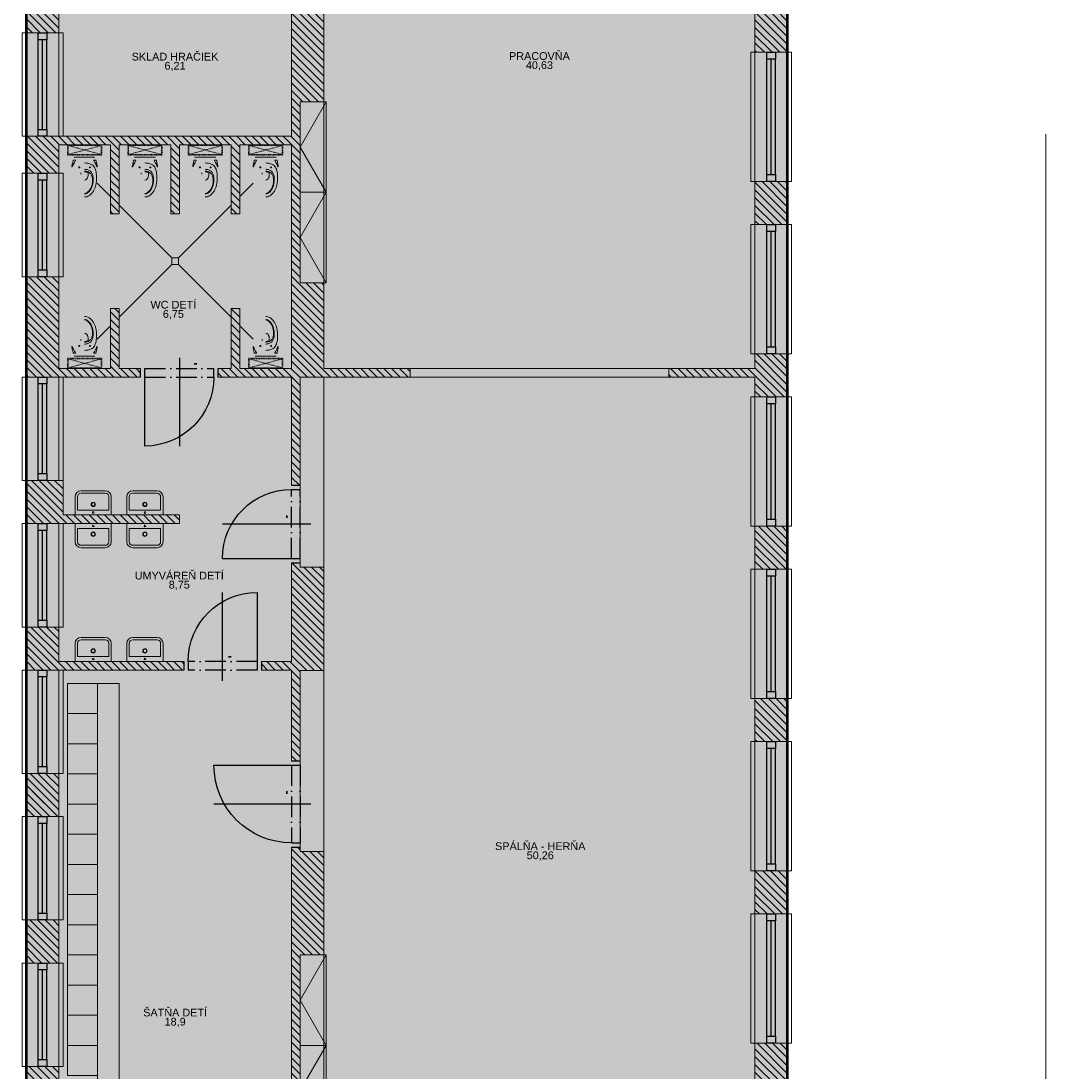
# Model space of a CAD drawing. Header units: millimetres. Extents: x 399756 to 681636, y -205891 to -101508.
# Tile 18 of 33: x 419688 to 431575, y -128796 to -116611. Entities that reach past the tile are written whole.
import ezdxf
from ezdxf.enums import TextEntityAlignment as Align

# ---------------------------------------------------------------- set-up
doc = ezdxf.new("R2010")
doc.units = ezdxf.units.MM
doc.header["$LTSCALE"] = 10
doc.header["$MEASUREMENT"] = 0
doc.linetypes.add('ACAD_ISO03W100', pattern=[30, 12, -18])
doc.linetypes.add('ACAD_ISO10W100', pattern=[18, 12, -3, 0, -3])
doc.layers.add('A47_ZARIADOVACKY_sanita', color=221, linetype='Continuous', lineweight=5)
doc.styles.add('ARIAL', font='arial.ttf')
doc.styles.add('ISOCP', font='isocp.shx', dxfattribs={"width": 0.9})
pattern_1 = [(315, (581898.6235459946, 451177.6090115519), (44.90128060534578, 44.90128060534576), [])]

# ---------------------------------------------------------------- blocks, each defined once
blk = doc.blocks.new('*U19')
for points in [[(-1420, 0), (-1500, 0), (-1500, 100), (-1420, 100)], [(0, 0), (-80, 0), (-80, 100), (0, 100)]]:
    blk.add_lwpolyline(points, close=True)
for points in [[(-1420, 100), (-80, 100)], [(-1420, 50), (-80, 50)], [(-1420, 0), (-80, 0)]]:
    blk.add_lwpolyline(points)
blk = doc.blocks.new('*U11')
for p, q in [((1.635953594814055e-10, 900.000000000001), (0, 0)), ((449.9999999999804, -224.1652798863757), (450.0000000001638, 899.9999999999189)), ((-50, 3.366887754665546e-14), (-50.00000000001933, -99.99999999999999)), ((0, 0), (-1.944044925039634e-11, -100)), ((900, -1.637040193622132e-10), (899.9999999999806, -100.0000000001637)), ((950, -1.637376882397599e-10), (949.9999999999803, -100.0000000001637))]:
    blk.add_line(p, q)
at = {"linetype": 'ACAD_ISO10W100', "ltscale": 2}
for p, q in [((0, 0), (900, -1.637040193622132e-10)), ((-1.944044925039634e-11, -100), (899.9999999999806, -100.0000000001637))]:
    blk.add_line(p, q, dxfattribs=at)
blk.add_lwpolyline([(299.9999999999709, 55.00000000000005), (329.9999999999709, 55.00000000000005), (329.9999999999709, 55.00000000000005), (299.9999999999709, 55.00000000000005)], close=True)
blk.add_arc((0, 0), 900.0000000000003, 0, 90)
blk = doc.blocks.new('*U26')
for p, q in [((-399.9999999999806, -224.1652798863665), (-400.0000000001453, 799.9999999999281)), ((-1.450644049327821e-10, 800.000000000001), (0, 0)), ((0, 0), (1.944044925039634e-11, -100)), ((50, 1.4210854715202e-14), (50.00000000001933, -100)), ((-850, -1.452175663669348e-10), (-849.9999999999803, -100.0000000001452)), ((-800, -1.452033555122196e-10), (-799.9999999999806, -100.0000000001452))]:
    blk.add_line(p, q)
at = {"linetype": 'ACAD_ISO10W100', "ltscale": 2}
for p, q in [((0, 0), (-800, -1.452033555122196e-10)), ((1.944044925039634e-11, -100), (-799.9999999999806, -100.0000000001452))]:
    blk.add_line(p, q, dxfattribs=at)
blk.add_lwpolyline([(-500.0000000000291, 55.00000000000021), (-470.0000000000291, 55.00000000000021), (-470.0000000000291, 55.00000000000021), (-500.0000000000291, 55.00000000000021)], close=True)
blk.add_arc((0, 0), 800.0000000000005, 90, 180)
blk = doc.blocks.new('*U14')
for points in [[(-1120, 0), (-1200, 0), (-1200, 100), (-1120, 100)], [(0, 0), (-80, 0), (-80, 100), (0, 100)]]:
    blk.add_lwpolyline(points, close=True)
for points in [[(-1120, 100), (-80, 100)], [(-1120, 50), (-80, 50)], [(-1120, 0), (-80, 0)]]:
    blk.add_lwpolyline(points)
blk = doc.blocks.new('wc ONE all')
at = {"layer": 'A47_ZARIADOVACKY_sanita'}
for p, q in [((-70.1301880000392, 161.540519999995), (-70.1301880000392, 133.4615859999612)), ((-70.1301880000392, 161.540519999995), (-70.1301880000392, 133.4615859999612)), ((-255.8904570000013, 52.60614099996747), (-273.2560729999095, 52.60342500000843)), ((-165.1229859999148, 77.43742400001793), (-187.6229859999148, 77.43742400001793)), ((-176.3729859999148, 88.68742400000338), (-176.3729859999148, 66.18742400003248)), ((-30, -150.592719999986), (-30, 150.5927200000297)), ((-255.8904569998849, -52.60612299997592), (-273.2560730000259, -52.60340299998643)), ((-255.8904569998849, -52.60612299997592), (-273.2560730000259, -52.60340299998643)), ((-165.1229860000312, -77.43740799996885), (-187.6229860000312, -77.43740799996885)), ((-176.3729860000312, -66.1874079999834), (-176.3729860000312, -88.68740799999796)), ((-70.1301880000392, -161.540503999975), (-70.1301880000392, -133.4615699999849))]:
    blk.add_line(p, q, dxfattribs=at)
at = {"layer": 'A47_ZARIADOVACKY_sanita', "linetype": 'ACAD_ISO03W100', "ltscale": 0.05}
for p, q in [((139.9999999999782, 240.0000000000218), (9.999999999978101, -239.9999999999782)), ((139.9999999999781, -239.9999999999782), (9.999999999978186, 240.0000000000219))]:
    blk.add_line(p, q, dxfattribs=at)
at = {"layer": 'A47_ZARIADOVACKY_sanita'}
for points in [[(-170.1301880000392, 182.1585770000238), (-169.0272369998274, 183.0497360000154), (-165.8585510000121, 183.3084340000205), (-160.8433070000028, 183.0022970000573), (-154.2125849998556, 182.1832199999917)], [(-169.317168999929, 180.8790520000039), (-169.7663729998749, 181.3555229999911), (-170.0386200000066, 181.7826159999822), (-170.1301880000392, 182.1585770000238)], [(-154.2125849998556, 173.1073839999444), (-160.9988860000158, 176.0528030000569), (-166.1615599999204, 178.703010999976), (-169.317168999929, 180.8790520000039)], [(-154.2125849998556, 182.1832199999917), (-129.73817399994, 178.0401689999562), (-104.0345310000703, 172.4504169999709), (-77.95535299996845, 165.2310109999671)], [(-77.95535299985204, 133.3088309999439), (-103.3473359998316, 148.648583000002), (-129.0327759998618, 161.9762039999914), (-154.2125849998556, 173.1073839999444)], [(-70.1301880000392, 161.540519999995), (-71.24931300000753, 162.5460589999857), (-74.14106699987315, 163.8887869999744), (-78.13018800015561, 165.2857289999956)], [(-78.1301880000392, 133.4234089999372), (-77.8469239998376, 133.2389609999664), (-77.56105000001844, 133.0591659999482), (-77.27279699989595, 132.8844529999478)], [(-77.27279699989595, 132.8844529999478), (-73.55670199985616, 131.3270039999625), (-71.04875199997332, 131.5744400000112), (-70.1301880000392, 133.4615859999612)], [(-77.95535299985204, -133.3088150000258), (-103.347335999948, -148.6485670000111), (-129.0327759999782, -161.9761880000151), (-154.2125849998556, -173.10736800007)], [(-78.13018800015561, -133.42339299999), (-77.84692399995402, -133.2389370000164), (-77.56104999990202, -133.0591430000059), (-77.27279699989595, -132.8844370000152)], [(-77.27279699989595, -132.8844370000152), (-73.55670199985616, -131.3269800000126), (-71.0487519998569, -131.5744170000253), (-70.1301880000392, -133.4615699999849)], [(-169.317168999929, -180.8790360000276), (-169.7663729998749, -181.3554909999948), (-170.0386199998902, -181.782584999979), (-170.1301880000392, -182.1585610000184)], [(-170.1301880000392, -182.1585610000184), (-169.0272369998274, -183.0497050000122), (-165.8585510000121, -183.308417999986), (-160.8433070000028, -183.0022650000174), (-154.2125849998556, -182.1832040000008)], [(-154.2125849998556, -173.10736800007), (-160.9988860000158, -176.0527870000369), (-166.1615599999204, -178.7029950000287), (-169.317168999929, -180.8790360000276)], [(-154.2125849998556, -182.1832040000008), (-129.7381740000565, -178.040153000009), (-104.0345309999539, -172.4503860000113), (-77.95535299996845, -165.2309950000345)], [(-70.1301880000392, -161.540503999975), (-71.24931300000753, -162.5460430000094), (-74.14106699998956, -163.8887710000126), (-78.13018799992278, -165.2857129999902)]]:
    blk.add_lwpolyline(points, dxfattribs=at)
at = {"layer": 'A47_ZARIADOVACKY_sanita', "linetype": 'ACAD_ISO03W100', "ltscale": 0.06}
blk.add_lwpolyline([(-2.190247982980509e-11, -249.9999999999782), (149.9999999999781, -249.9999999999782), (149.9999999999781, 250.0000000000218), (-2.181010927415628e-11, 250.0000000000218)], close=True, dxfattribs=at)
at = {"layer": 'A47_ZARIADOVACKY_sanita', "linetype": 'ACAD_ISO03W100', "ltscale": 0.04}
blk.add_lwpolyline([(9.999999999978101, -239.9999999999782), (139.9999999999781, -239.9999999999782), (139.9999999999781, 240.0000000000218), (9.999999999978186, 240.0000000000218)], close=True, dxfattribs=at)
at = {"layer": 'A47_ZARIADOVACKY_sanita'}
blk.add_circle((-176.3729859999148, 77.43742400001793), 7.5, dxfattribs=at)
for centre, radius, start, end in [((-316.5986329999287, 9.999974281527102e-06), 43.942142, 179.9999960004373, 230.6836779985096), ((-316.5986329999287, 9.999974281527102e-06), 43.942142, 179.9999960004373, 230.6836779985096), ((-480.1537779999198, 9.99998883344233e-06), 236.657623, 348.7506870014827, 8.337633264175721e-10), ((-480.1537779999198, 9.99998883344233e-06), 236.657623, 348.7506870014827, 8.337633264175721e-10), ((-358.4166559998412, 9.99998883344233e-06), 127.985931, 343.4479829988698, 8.337633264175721e-10), ((-492.2113649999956, 1.200000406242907e-05), 113.878433, 180.0000909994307, 212.1136400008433), ((-424.0782780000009, 42.76230700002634), 194.319336, 212.1136400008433, 233.1234399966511), ((-492.2113649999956, 1.200000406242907e-05), 68.878433, 180.0001019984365, 212.1136739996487), ((-492.2113649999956, 1.200000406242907e-05), 61.33696, 180.0000679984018, 212.1136669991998), ((-424.0782780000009, 42.76231399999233), 149.319321, 212.1136510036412, 233.1234399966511), ((-424.0782780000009, 42.76230700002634), 141.777832, 212.1136470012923, 233.1234360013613), ((-377.1832889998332, 105.2737049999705), 272.465393, 233.1232069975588, 244.038658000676), ((-377.1832889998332, 105.2737049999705), 272.465393, 233.1232069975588, 244.038658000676), ((-377.1832889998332, 105.2737049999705), 227.465393, 233.1231919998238, 253.6242679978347), ((-377.1832889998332, 105.2737049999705), 219.923935, 233.1233899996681, 239.8638609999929), ((-352.0928040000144, 156.8052139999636), 329.780609, 244.0386730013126, 266.1574330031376), ((-365.0168759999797, 149.5469289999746), 264.580261, 242.3995440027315, 272.4943159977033), ((-356.9181210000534, 174.2368239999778), 299.34436, 253.6242600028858, 276.5919039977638), ((-361.0342099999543, 58.12351999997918), 173.070129, 272.494452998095, 288.0508580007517), ((-299.8184200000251, 20.48948000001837), 70.42600300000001, 230.6835779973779, 258.5331500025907), ((-299.8184200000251, 20.48948000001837), 70.425995, 230.6836009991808, 258.5331729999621), ((-344.885833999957, 70.11703499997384), 194.531693, 276.5919270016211, 293.1559749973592), ((-273.2560729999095, 151.4363940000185), 204.039795, 258.5331340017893, 269.9999010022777), ((-273.2560729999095, 151.4363940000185), 204.039795, 258.5331340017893, 269.9999010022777), ((-345.9238889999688, 11.75856799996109), 124.305099, 288.0507199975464, 306.5714650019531), ((-331.1990359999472, -8.089083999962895), 99.59174300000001, 306.5715329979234, 343.4480290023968), ((-308.2303469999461, -15.5882059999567), 101.316711, 293.1560750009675, 341.7274019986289), ((-255.8892060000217, -44.60612299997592), 8.000015, 269.9909969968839, 348.7507319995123), ((-255.8892060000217, -44.60612299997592), 8.000015, 269.9910129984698, 348.7507319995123), ((-276.2638089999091, 37.15552599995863), 206.304169, 280.2866589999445, 295.0857090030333), ((-355.4404599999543, 5.99995837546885e-06), 151.033783, 341.7273710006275, 359.999984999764), ((-237.6979219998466, -45.22757099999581), 115.340988, 295.0856630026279, 326.116241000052), ((-269.6721649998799, -23.75494000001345), 153.856232, 326.116241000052, 345.8050539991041), ((-363.7689819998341, 0.04638299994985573), 250.916595, 345.8050539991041, 359.9893950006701), ((-324.683837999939, 564.8878249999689), 738.782654, 266.1574169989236, 269.0544279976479), ((-328.63137800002, 325.6980980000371), 499.560364, 269.0544279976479, 280.2865450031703), ((-328.63137800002, 325.6980980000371), 499.560364, 269.0544279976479, 280.2865450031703)]:
    blk.add_arc(centre, radius, start, end, dxfattribs=at)
blk = doc.blocks.new('Popis miestnosti')
at = {"ltscale": 30, "style": 'ARIAL'}
blk.add_attdef('CISLO', text='', height=180, dxfattribs=at).set_placement((0, -119.7238112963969), align=Align.MIDDLE)
at = {"ltscale": 30, "style": 'ISOCP', "width": 0.9}
for tag, p in [('MIESTNOST', (0, -307.5506040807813)), ('PLOCHA', (0, -432.5506040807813))]:
    blk.add_attdef(tag, text='', height=90, dxfattribs=at).set_placement(p, align=Align.MIDDLE)
blk = doc.blocks.new('*U10')
for p, q in [((1.453999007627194e-10, 800.000000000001), (0, 0)), ((399.9999999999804, -224.1652798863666), (400.0000000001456, 799.999999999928)), ((-50, 3.366887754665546e-14), (-50.00000000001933, -99.99999999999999)), ((0, 0), (-1.944044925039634e-11, -100)), ((800, -1.455146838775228e-10), (799.9999999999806, -100.0000000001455)), ((850, -1.455483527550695e-10), (849.9999999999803, -100.0000000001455))]:
    blk.add_line(p, q)
at = {"linetype": 'ACAD_ISO10W100', "ltscale": 2}
for p, q in [((0, 0), (800, -1.455146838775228e-10)), ((-1.944044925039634e-11, -100), (799.9999999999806, -100.0000000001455))]:
    blk.add_line(p, q, dxfattribs=at)
blk.add_lwpolyline([(299.9999999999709, 55.00000000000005), (329.9999999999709, 55.00000000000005), (329.9999999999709, 55.00000000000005), (299.9999999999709, 55.00000000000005)], close=True)
blk.add_arc((0, 0), 800.0000000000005, 0, 90)
blk = doc.blocks.new('*U23')
for p, q in [((-399.999999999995, 224.1652798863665), (-400.0000000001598, -799.9999999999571)), ((-850.0000000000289, 1.452167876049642e-10), (-850.0000000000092, 100.0000000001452)), ((-800.0000000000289, 1.452078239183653e-10), (-800.0000000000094, 100.0000000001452)), ((0, 0), (1.944044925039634e-11, 100)), ((-1.450644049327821e-10, -800.0000000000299), (0, 0)), ((50, -8.963686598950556e-15), (50.00000000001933, 100))]:
    blk.add_line(p, q)
at = {"linetype": 'ACAD_ISO10W100', "ltscale": 2}
for p, q in [((1.944044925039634e-11, 100), (-800.0000000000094, 100.0000000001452)), ((0, 0), (-800.0000000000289, 1.452078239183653e-10))]:
    blk.add_line(p, q, dxfattribs=at)
blk.add_lwpolyline([(-600.0000000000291, 154.9999999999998), (-570.0000000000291, 154.9999999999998), (-570.0000000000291, 154.9999999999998), (-600.0000000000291, 154.9999999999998)], close=True)
blk.add_arc((0, 0), 800.0000000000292, 180, 270)
blk = doc.blocks.new('ghjm')
at = {"layer": 'A47_ZARIADOVACKY_sanita', "ltscale": 30}
for points in [[(181595.6399614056, -1339.796834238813), (181595.6399614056, -919.7968342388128), (181805.639955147, -919.7968342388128, -0.414213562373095), (181875.639955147, -989.796834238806), (181875.639955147, -1269.79683423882, -0.414213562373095), (181805.639955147, -1339.796834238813)], [(181651.6399614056, -1311.796834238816), (181651.6399614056, -947.7968342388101), (181805.639955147, -947.7968342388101, -0.4142135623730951), (181847.639955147, -989.796834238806), (181847.639955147, -1269.79683423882, -0.4142135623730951), (181805.639955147, -1311.796834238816)]]:
    blk.add_lwpolyline(points, format="xyb", close=True, dxfattribs=at)
at = {"layer": 'A47_ZARIADOVACKY_sanita'}
for centre, radius in [((181623.6399614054, -1129.796834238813), 10), ((181718.6399614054, -1129.796834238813), 25), ((181718.6399614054, -1129.796834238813), 20)]:
    blk.add_circle(centre, radius, dxfattribs=at)
blk = doc.blocks.new('Podklad')
at = {"lineweight": 0}
h = blk.add_hatch(dxfattribs=at)
h.set_pattern_fill('DOTS', color=252, scale=120, angle=321)
h.set_pattern_definition([(321, (51759.89999999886, 44328.71668068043), (193.9086873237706, 88.10353841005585), [0, -190.5])])
h.paths.add_polyline_path([(426175.3842575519, -107273.1653017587), (426175.3842575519, -101523.1653017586), (422950.3842575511, -101523.1653017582), (420050.3842575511, -101523.1653017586), (416375.3842575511, -101523.1653017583), (411975.3842575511, -101523.1653017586), (411725.3842575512, -101523.1653017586), (411725.3842575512, -101898.1653017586), (411725.384257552, -107273.1653017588), (411725.3842575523, -112273.1653017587), (411725.3842575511, -112648.1653017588), (419750.384257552, -112648.1653017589), (419750.384257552, -138698.1653017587), (423200.38441414, -138698.1653017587), (423200.38441414, -135623.1653017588), (428575.3842575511, -135623.1653017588), (428575.3842575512, -112273.1653017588), (426175.3842575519, -112273.1653017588)])
h = blk.add_hatch(dxfattribs=at)
h.set_pattern_fill('ANSI31', color=252, scale=20, angle=270)
h.set_pattern_definition([(315, (631440.8262581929, 410348.8669084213), (44.90128060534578, 44.90128060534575), [])])
h.paths.add_polyline_path([(428200.3844141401, -112648.1653017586), (428200.3844141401, -112973.1653017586), (428575.38441414, -112973.1653017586), (428575.38441414, -112273.1653017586), (420575.3844141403, -112273.1653017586), (420575.3844141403, -111823.1653017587), (419750.3844141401, -111823.1653017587), (419750.3844141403, -114348.1653017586), (420125.3844141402, -114348.1653017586), (420125.3844141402, -112648.1653017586), (422075.38441414, -112648.1653017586), (422075.38441414, -112848.165301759), (422225.38441414, -112848.165301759), (422225.38441414, -112648.1653017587), (422825.3844141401, -112648.1653017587), (422825.3844141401, -113548.1653017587), (422225.38441414, -113548.1653017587), (422225.38441414, -113448.1653017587), (422075.38441414, -113448.1653017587), (422075.38441414, -113698.1653017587), (422825.3844141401, -113698.1653017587), (422825.3844141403, -114248.1653017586), (422925.3844141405, -114248.1653017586), (423200.3844141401, -114248.1653017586), (423200.3844141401, -112648.1653017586)])
h.paths.add_polyline_path([(420275.3844141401, -112348.1653017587), (420050.3844141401, -112348.1653017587), (420050.3844141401, -112123.1653017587), (420275.3844141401, -112123.1653017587)], flags=16)
h.paths.add_polyline_path([(428575.38441414, -114973.1653017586), (428575.38441414, -114473.1653017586), (428200.3844141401, -114473.1653017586), (428200.3844141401, -114973.1653017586)])
h.paths.add_polyline_path([(428575.38441414, -116973.1653017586), (428575.38441414, -116473.1653017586), (428200.3844141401, -116473.1653017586), (428200.3844141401, -116973.1653017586)])
h.paths.add_polyline_path([(428575.38441414, -118973.1653017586), (428575.38441414, -118473.1653017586), (428200.3844141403, -118473.1653017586), (428200.3844141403, -118973.1653017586)])
h.paths.add_polyline_path([(428575.3844141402, -120973.1653017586), (428575.3844141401, -120473.1653017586), (428200.3844141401, -120473.1653017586), (428200.3844141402, -120643.1653017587), (427200.3844141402, -120643.1653017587), (427200.3844141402, -120743.1653017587), (428200.3844141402, -120743.1653017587), (428200.3844141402, -120973.1653017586)])
h.paths.add_polyline_path([(428575.3844141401, -122973.1653017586), (428575.3844141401, -122473.1653017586), (428200.3844141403, -122473.1653017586), (428200.3844141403, -122973.1653017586)])
h.paths.add_polyline_path([(428575.3844141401, -124973.1653017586), (428575.3844141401, -124473.1653017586), (428200.3844141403, -124473.1653017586), (428200.3844141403, -124973.1653017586)])
h.paths.add_polyline_path([(428575.3844141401, -126973.1653017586), (428575.3844141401, -126473.1653017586), (428200.3844141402, -126473.1653017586), (428200.3844141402, -126973.1653017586)])
h.paths.add_polyline_path([(428575.3844141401, -128973.1653017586), (428575.3844141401, -128473.1653017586), (428200.3844141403, -128473.1653017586), (428200.3844141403, -128973.1653017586)])
h.paths.add_polyline_path([(428575.3844141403, -130948.1653017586), (428575.3844141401, -130473.1653017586), (428200.3844141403, -130473.1653017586), (428200.3844141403, -130648.1653017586), (428100.3844141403, -130648.1653017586), (428100.3844141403, -130748.1653017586), (428200.3844141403, -130748.1653017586), (428200.3844141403, -130948.1653017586)])
h.paths.add_polyline_path([(428575.3844141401, -133023.1653017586), (428575.3844141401, -132448.1653017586), (428150.3844141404, -132448.1653017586), (425100.3844141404, -132448.1653017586), (425100.3844141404, -132398.1653017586), (425000.3844141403, -132398.1653017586), (425000.3844141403, -132448.1653017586), (423800.3844141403, -132448.1653017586), (423800.3844141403, -132398.1653017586), (423700.3844141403, -132398.1653017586), (423700.3844141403, -132448.1653017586), (423700.3844141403, -132748.1653017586), (428200.3844141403, -132748.1653017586), (428200.3844141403, -133023.1653017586)])
h.paths.add_polyline_path([(428575.3844141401, -135623.1653017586), (428575.3844141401, -135123.1653017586), (428200.3844141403, -135123.1653017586), (428200.3844141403, -135248.1653017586), (423800.3844141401, -135248.1653017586), (423800.3844141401, -135473.1653017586), (423200.3844141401, -135473.1653017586), (423200.3844141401, -135248.1653017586), (422625.3844141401, -135248.1653017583), (422625.3844141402, -135623.1653017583), (422825.3844141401, -135623.1653017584), (422825.3844141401, -135923.1653017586), (423200.38441414, -135923.1653017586), (423200.3844141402, -135623.1653017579)])
h.paths.add_polyline_path([(423200.38441414, -138698.1653017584), (423200.38441414, -138323.1653017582), (423200.3844141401, -136973.1653017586), (422825.3844141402, -136973.1653017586), (422825.3844141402, -138323.1653017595), (420125.3844141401, -138323.1653017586), (420125.3844141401, -136123.1653017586), (419975.3844141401, -136123.1653017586), (419975.3844141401, -135623.1653017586), (420475.3844141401, -135623.1653017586), (421025.3844141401, -135623.1653017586), (421725.3844141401, -135623.1653017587), (421725.3844141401, -135523.1653017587), (421725.3844141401, -135248.1653017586), (421425.3844141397, -135248.1653017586), (421425.3844141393, -133448.1653017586), (421325.3844141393, -133448.1653017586), (421325.3844141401, -135248.1653017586), (421025.3844141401, -135248.1653017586), (421025.3844141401, -135523.1653017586), (420125.3844141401, -135523.1653017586), (420125.3844141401, -134448.1653017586), (420725.3844141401, -134448.1653017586), (420725.3844141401, -134348.1653017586), (420125.3844141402, -134348.1653017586), (420125.3844141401, -133543.1653017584), (419750.3844141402, -133543.1653017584), (419750.3844141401, -134348.1653017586), (419750.3844141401, -138698.1653017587)])
h.paths.add_polyline_path([(420125.3844141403, -132343.1653017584), (420375.3844141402, -132343.1653017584), (420375.3844141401, -132243.1653017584), (420125.3844141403, -132243.1653017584), (420125.3844141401, -131143.1653017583), (419750.3844141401, -131143.1653017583), (419750.3844141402, -132343.1653017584)])
h.paths.add_polyline_path([(420175.3836452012, -131243.1653017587), (420175.3844141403, -131243.1653017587), (420575.3836452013, -131243.1653017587), (421325.3844141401, -131243.1653017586), (421325.38441414, -132243.1653017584), (421075.3844141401, -132243.1653017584), (421075.3844141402, -132343.1653017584), (421325.38441414, -132343.1653017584), (421325.3844141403, -132748.1653017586), (421425.3844141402, -132748.1653017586), (421425.3844141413, -131243.1653017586), (421525.3844141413, -131243.1653017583), (421525.3844141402, -131143.1653017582), (420125.3844141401, -131143.1653017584), (420125.38441414, -131243.1653017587)])
h.paths.add_polyline_path([(420125.3844141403, -129943.1653017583), (420125.3844141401, -128743.1653017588), (419750.3844141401, -128743.1653017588), (419750.3844141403, -129943.1653017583)])
h.paths.add_polyline_path([(420125.3844141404, -127543.1653017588), (420125.3844141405, -127043.1653017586), (419750.3844141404, -127043.1653017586), (419750.3844141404, -127543.1653017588)])
h.paths.add_polyline_path([(420175.3844141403, -124143.1653017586), (421575.3844141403, -124143.1653017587), (421575.3844141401, -124043.1653017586), (420125.3844141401, -124043.1653017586), (420125.3844141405, -123643.1653017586), (419750.3844141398, -123643.1653017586), (419750.38441414, -124143.1653017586)])
h.paths.add_polyline_path([(420125.3844141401, -122443.1653017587), (421525.3844141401, -122443.1653017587), (421525.3844141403, -122343.1653017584), (420175.3844141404, -122343.1653017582), (420175.3844141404, -121943.1653017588), (419750.3844141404, -121943.1653017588), (419750.3844141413, -122443.1653017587)])
h.paths.add_polyline_path([(420125.3844141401, -120743.1653017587), (421075.3844141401, -120743.1653017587), (421075.3844141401, -120643.1653017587), (420825.3844141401, -120643.1653017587), (420825.3844141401, -119948.1653017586), (420725.3844141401, -119948.1653017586), (420725.3844141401, -120640.1653017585), (420125.3844141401, -120640.1653017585), (420125.3844141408, -119578.1653017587), (419750.3844141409, -119578.1653017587), (419750.3844141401, -120743.1653017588)])
h.paths.add_polyline_path([(420125.3844141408, -118378.1653017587), (420125.3844141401, -118048.1653017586), (420725.3844141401, -118048.1653017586), (420725.3844141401, -118848.1653017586), (420825.3844141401, -118848.1653017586), (420825.3844141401, -118048.1653017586), (421425.3844141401, -118048.1653017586), (421425.3844141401, -118848.1653017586), (421525.3844141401, -118848.1653017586), (421525.3844141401, -118048.1653017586), (422125.3844141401, -118048.1653017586), (422125.3844141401, -118848.1653017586), (422225.3844141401, -118848.1653017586), (422225.3844141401, -118048.1653017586), (422825.3844141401, -118048.1653017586), (422825.3844141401, -120643.1653017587), (422225.3844141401, -120643.1653017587), (422225.3844141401, -119948.1653017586), (422125.3844141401, -119948.1653017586), (422125.3844141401, -120643.1653017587), (421975.3844141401, -120643.1653017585), (421975.3844141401, -120743.1653017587), (422825.3844141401, -120743.1653017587), (422825.3844141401, -121998.1653017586), (422925.3844141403, -121998.1653017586), (422925.3844141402, -120743.1653017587), (424200.3844141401, -120743.1653017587), (424200.3844141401, -120643.1653017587), (423200.3844141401, -120643.1653017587), (423200.3844141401, -119648.1653017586), (422925.3844141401, -119648.1653017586), (422925.3844141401, -117548.1653017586), (423200.3844141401, -117548.1653017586), (423200.3844141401, -116348.1653017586), (422825.3844141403, -116348.1653017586), (422825.3844141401, -117948.1653017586), (419750.3844141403, -117948.1653017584), (419750.3844141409, -118378.1653017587)])
h.paths.add_polyline_path([(420125.3844141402, -116748.1653017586), (420125.3844141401, -115648.1653017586), (422925.3844141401, -115648.1653017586), (422925.3844141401, -115548.1653017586), (422825.3844141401, -115548.1653017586), (419750.3844141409, -115548.1653017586), (419750.3844141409, -116748.1653017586)])
h.paths.add_polyline_path([(423200.3844141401, -124148.1653017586), (423200.3844141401, -122948.1653017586), (422925.3844141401, -122948.1653017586), (422925.3844141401, -122898.1653017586), (422825.3844141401, -122898.1653017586), (422825.3844141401, -124043.1653017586), (422475.3844141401, -124043.1653017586), (422475.3844141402, -124143.1653017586), (422825.3844141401, -124143.1653017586), (422825.3844141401, -125198.1653017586), (422925.3844141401, -125198.1653017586), (422925.3844141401, -124148.1653017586)])
h.paths.add_polyline_path([(423200.3844141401, -127448.1653017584), (423200.3844141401, -126248.1653017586), (422925.3844141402, -126248.1653017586), (422925.3844141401, -126198.1653017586), (422825.3844141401, -126198.1653017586), (422825.3844141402, -131143.1653017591), (422525.3844141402, -131143.1653017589), (422525.38441414, -131243.1653017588), (423700.3844141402, -131243.1653017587), (423700.3844141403, -131498.1653017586), (423800.38441414, -131498.1653017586), (423800.3844141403, -130748.1653017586), (423850.3844141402, -130748.1653017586), (423850.3844141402, -130648.1653017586), (423200.3844141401, -130648.1653017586), (423200.3844141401, -129548.1653017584), (422925.3844141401, -129548.1653017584), (422925.3844141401, -127448.1653017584)])
h.paths.add_polyline_path([(425000.3844141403, -130748.1653017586), (425000.3844141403, -131498.1653017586), (425100.3844141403, -131498.1653017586), (425100.3844141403, -130648.1653017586), (424750.3844141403, -130648.1653017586), (424750.3844141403, -130748.1653017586)])
h = blk.add_hatch(dxfattribs=at)
h.set_pattern_fill('ANSI31', color=252, scale=20, angle=270)
h.set_pattern_definition(pattern_1)
h.paths.add_polyline_path([(420125.3844141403, -125843.1653017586), (420125.3844141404, -125343.1653017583), (419750.3844141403, -125343.1653017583), (419750.3844141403, -125843.1653017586)])
h = blk.add_hatch(dxfattribs=at)
h.set_pattern_fill('ANSI31', color=252, scale=20, angle=270)
h.set_pattern_definition(pattern_1)
h.paths.add_polyline_path([(420125.3844141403, -125843.1653017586), (420125.3844141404, -125548.1653017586), (419750.3844141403, -125548.1653017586), (419750.3844141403, -125843.1653017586)])
at = {"color": 252, "lineweight": 0}
blk.add_line((431575.3844141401, -117923.1653017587), (431575.3844155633, -140048.1654120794, -50.0000000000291), dxfattribs=at)
at = {"color": 252, "lineweight": 0, "ltscale": 5}
for p, q in [((420570.9776342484, -118493.758521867), (420725.3844141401, -118648.1653017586)), ((422379.7912036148, -118493.758512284), (422225.3844141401, -118648.1653017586)), ((420825.3844141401, -118748.1653017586), (421435.3846490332, -119358.1655366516)), ((422125.3844141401, -118748.1653017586), (421515.3841792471, -119358.1655366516)), ((421435.384179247, -119438.1655366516), (420825.3844141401, -120048.1653017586)), ((421515.3846490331, -119438.1655366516), (422125.3844141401, -120048.1653017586)), ((420725.3844141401, -120148.1653017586), (420570.9776342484, -120302.5720816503)), ((422225.3844141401, -120148.1653017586), (422379.7912036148, -120302.5720912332))]:
    blk.add_line(p, q, dxfattribs=at)
at = {"color": 252, "lineweight": 0, "const_width": 30}
blk.add_lwpolyline([(419750.3844141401, -112648.1653017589), (419750.3844141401, -138698.1653017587), (423200.38441414, -138698.1653017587), (423200.38441414, -135623.1653017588), (427075.3844141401, -135623.1653017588), (427075.3844141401, -135623.1653017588), (428575.3844141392, -135623.1653017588), (428575.3844141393, -112273.1653017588)], dxfattribs=at)
at = {"color": 252, "lineweight": 0}
for points in [[(419750.3844141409, -115548.1653017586), (419750.3844141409, -116748.1653017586), (420125.3844141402, -116748.1653017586), (420125.3844141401, -115648.1653017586), (422925.3844141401, -115648.1653017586), (422925.3844141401, -115548.1653017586), (419750.3844141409, -115548.1653017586)], [(419750.3844141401, -118378.1653017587), (420125.3844141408, -118378.1653017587), (420125.3844141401, -118048.1653017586), (420725.3844141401, -118048.1653017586), (420725.3844141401, -118848.1653017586), (420825.3844141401, -118848.1653017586), (420825.3844141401, -118048.1653017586), (421425.3844141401, -118048.1653017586), (421425.3844141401, -118848.1653017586), (421525.3844141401, -118848.1653017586), (421525.3844141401, -118048.1653017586), (422125.3844141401, -118048.1653017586), (422125.3844141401, -118848.1653017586), (422225.3844141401, -118848.1653017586), (422225.3844141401, -118048.1653017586), (422825.3844141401, -118048.1653017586), (422825.3844141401, -120643.1653017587), (422225.3844141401, -120643.1653017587), (422225.3844141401, -119948.1653017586), (422125.3844141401, -119948.1653017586), (422125.3844141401, -120643.1653017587), (421975.3844141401, -120643.1653017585), (421975.3844141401, -120743.1653017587), (422825.3844141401, -120743.1653017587), (422825.3844141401, -121998.1653017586), (422925.3844141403, -121998.1653017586), (422925.3844141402, -120743.1653017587), (424200.3844141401, -120743.1653017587), (424200.3844141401, -120643.1653017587), (423200.3844141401, -120643.1653017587), (423200.3844141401, -119648.1653017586), (422925.3844141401, -119648.1653017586), (422925.3844141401, -117548.1653017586), (423200.3844141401, -117548.1653017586), (423200.3844141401, -116348.1653017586)], [(422825.3844141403, -116348.1653017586), (422825.3844141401, -117948.1653017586), (419750.3844141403, -117948.1653017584), (419750.3844141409, -119148.1653017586)], [(423225.3844141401, -117548.1653017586), (422925.3844141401, -117548.1653017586), (422925.3844141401, -118598.1653017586), (423225.3844141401, -118598.1653017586), (423225.3844141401, -117548.1653017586), (422925.3844141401, -118073.1653017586), (423225.3844141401, -118598.1653017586)], [(423225.3844141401, -118598.1653017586), (422925.3844141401, -118598.1653017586), (422925.3844141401, -119648.1653017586), (423225.3844141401, -119648.1653017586), (423225.3844141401, -118598.1653017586), (422925.3844141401, -119123.1653017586), (423225.3844141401, -119648.1653017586)], [(419750.3844141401, -120743.1653017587), (420125.3844141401, -120743.1653017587), (420125.3844141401, -120743.1653017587), (421075.3844141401, -120743.1653017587), (421075.3844141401, -120643.1653017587), (420825.3844141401, -120643.1653017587), (420825.3844141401, -119948.1653017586), (420725.3844141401, -119948.1653017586), (420725.3844141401, -120643.1653017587), (420125.3844141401, -120643.1653017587), (420125.3844141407, -119578.1653017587), (419750.3844141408, -119578.1653017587), (419750.3844141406, -120743.1653017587)], [(428575.3844141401, -120473.1653017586), (428575.3844141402, -120973.1653017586), (428200.3844141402, -120973.1653017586), (428200.3844141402, -120743.1653017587), (427200.3844141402, -120743.1653017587), (427200.3844141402, -120643.1653017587), (428200.3844141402, -120643.1653017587), (428200.3844141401, -120473.1653017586), (428575.38441414, -120473.1653017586)], [(419750.3844141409, -122443.1653017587), (420125.3844141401, -122443.1653017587), (420125.3844141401, -122443.1653017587), (421525.3844141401, -122443.1653017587), (421525.3844141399, -122343.1653017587), (420175.3844141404, -122343.1653017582), (420175.3844141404, -121943.1653017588), (419750.3844141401, -121943.1653017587), (419750.3844141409, -122443.1653017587)], [(422925.3844141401, -122898.1653017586), (422825.3844141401, -122898.1653017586), (422825.3844141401, -124043.1653017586), (422475.3844141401, -124043.1653017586), (422475.3844141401, -124143.1653017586), (422825.3844141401, -124143.1653017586), (422825.3844141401, -125198.1653017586), (422925.3844141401, -125198.1653017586), (422925.3844141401, -124148.1653017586), (423200.3844141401, -124148.1653017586), (423200.3844141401, -122948.1653017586), (422925.3844141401, -122948.1653017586), (422925.3844141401, -122898.1653017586)], [(419750.3844141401, -124143.1653017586), (421575.3844141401, -124143.1653017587), (421575.3844141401, -124043.1653017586), (420125.3844141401, -124043.1653017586), (420125.3844141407, -123643.1653017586), (419750.3844141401, -123643.1653017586), (419750.38441414, -124143.1653017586)], [(422925.3844141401, -126198.1653017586), (422925.3844141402, -126248.1653017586), (423200.3844141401, -126248.1653017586), (423200.3844141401, -127448.1653017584), (422925.3844141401, -127448.1653017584), (422925.3844141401, -129548.1653017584), (423200.3844141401, -129548.1653017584), (423200.3844141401, -130648.1653017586), (423850.3844141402, -130648.1653017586), (423850.3844141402, -130748.1653017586), (423800.3844141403, -130748.1653017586), (423800.38441414, -131498.1653017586), (423700.3844141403, -131498.1653017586), (423700.3844141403, -131243.1653017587), (422525.3844141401, -131243.1653017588), (422525.3844141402, -131143.1653017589), (422825.3844141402, -131143.1653017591), (422825.3844141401, -126198.1653017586), (422925.3844141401, -126198.1653017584)], [(423225.3844141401, -127448.1653017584), (422925.3844141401, -127448.1653017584), (422925.3844141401, -128498.1653017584), (423225.3844141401, -128498.1653017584), (423225.3844141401, -127448.1653017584), (422925.3844141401, -127973.1653017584), (423225.3844141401, -128498.1653017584)], [(423225.3844141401, -128498.1653017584), (422925.3844141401, -128498.1653017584), (422925.3844141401, -129548.1653017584), (423225.3844141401, -129548.1653017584), (423225.3844141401, -128498.1653017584), (422925.3844141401, -129023.1653017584), (423225.3844141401, -129548.1653017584)]]:
    blk.add_lwpolyline(points, dxfattribs=at)
for points in [[(428575.38441414, -116473.1653017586), (428575.38441414, -116973.1653017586), (428200.3844141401, -116973.1653017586), (428200.3844141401, -116473.1653017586)], [(420175.3844141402, -117948.1653017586), (420175.3844141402, -116748.1653017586), (419700.3844141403, -116748.1653017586), (419700.3844141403, -117948.1653017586)], [(420125.3844141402, -116748.1653017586), (420125.3844141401, -117948.1653017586), (419750.3844141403, -117948.1653017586), (419750.3844141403, -116748.1653017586)], [(428625.3844141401, -118473.1653017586), (428625.3844141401, -116973.1653017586), (428150.3844141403, -116973.1653017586), (428150.3844141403, -118473.1653017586)], [(428575.3844141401, -116973.1653017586), (428575.38441414, -118473.1653017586), (428200.3844141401, -118473.1653017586), (428200.3844141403, -116973.1653017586)], [(423200.3844141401, -117548.1653017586), (423200.3844141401, -119648.1653017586), (422925.3844141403, -119648.1653017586), (422925.3844141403, -117548.1653017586)], [(420175.3844141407, -119578.1653017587), (420175.3844141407, -118378.1653017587), (419700.3844141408, -118378.1653017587), (419700.3844141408, -119578.1653017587)], [(420125.3844141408, -118378.1653017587), (420125.3844141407, -119578.1653017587), (419750.3844141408, -119578.1653017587), (419750.3844141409, -118378.1653017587)], [(428575.38441414, -118473.1653017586), (428575.38441414, -118973.1653017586), (428200.3844141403, -118973.1653017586), (428200.3844141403, -118473.1653017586)], [(428625.3844141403, -120473.1653017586), (428625.3844141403, -118973.1653017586), (428150.3844141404, -118973.1653017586), (428150.3844141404, -120473.1653017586)], [(428575.3844141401, -118973.1653017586), (428575.38441414, -120473.1653017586), (428200.3844141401, -120473.1653017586), (428200.3844141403, -118973.1653017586)], [(420175.3844141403, -121943.1653017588), (420175.3844141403, -120743.1653017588), (419700.3844141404, -120743.1653017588), (419700.3844141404, -121943.1653017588)], [(420125.3844141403, -120743.1653017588), (420125.3844141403, -121943.1653017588), (419750.3844141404, -121943.1653017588), (419750.3844141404, -120743.1653017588)], [(423200.3844141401, -122948.1653017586), (423200.3844141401, -120743.1653017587), (422925.3844141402, -120743.1653017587), (422925.3844141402, -122948.1653017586)], [(427200.3844141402, -120643.1653017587), (427200.3844141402, -120743.1653017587), (424200.3844141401, -120743.1653017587), (424200.3844141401, -120643.1653017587)], [(428625.3844141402, -122473.1653017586), (428625.3844141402, -120973.1653017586), (428150.3844141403, -120973.1653017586), (428150.3844141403, -122473.1653017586)], [(428575.3844141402, -120973.1653017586), (428575.3844141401, -122473.1653017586), (428200.3844141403, -122473.1653017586), (428200.3844141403, -120973.1653017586)], [(420175.3844141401, -123643.1653017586), (420175.3844141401, -122443.1653017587), (419700.3844141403, -122443.1653017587), (419700.3844141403, -123643.1653017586)], [(420125.3844141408, -122443.1653017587), (420125.3844141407, -123643.1653017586), (419750.3844141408, -123643.1653017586), (419750.3844141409, -122443.1653017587)], [(428575.3844141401, -122473.1653017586), (428575.3844141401, -122973.1653017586), (428200.3844141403, -122973.1653017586), (428200.3844141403, -122473.1653017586)], [(428625.3844141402, -124473.1653017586), (428625.3844141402, -122973.1653017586), (428150.3844141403, -122973.1653017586), (428150.3844141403, -124473.1653017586)], [(428575.3844141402, -122973.1653017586), (428575.3844141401, -124473.1653017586), (428200.3844141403, -124473.1653017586), (428200.3844141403, -122973.1653017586)], [(420175.3844141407, -125343.1653017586), (420175.3844141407, -124143.1653017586), (419700.3844141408, -124143.1653017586), (419700.3844141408, -125343.1653017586)], [(420125.3844141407, -124143.1653017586), (420125.3844141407, -125343.1653017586), (419750.3844141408, -125343.1653017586), (419750.3844141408, -124143.1653017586)], [(423200.3844141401, -124148.1653017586), (423200.3844141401, -126248.1653017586), (422925.3844141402, -126248.1653017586), (422925.3844141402, -124148.1653017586)], [(420575.3844141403, -124298.1653017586), (420575.3844141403, -124648.1653017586), (420225.3844141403, -124648.1653017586), (420225.3844141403, -124298.1653017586)], [(420575.3844141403, -124298.1653017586), (420575.3844141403, -130948.1653017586), (420825.3844141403, -130948.1653017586), (420825.3844141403, -124298.1653017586)], [(428575.3844141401, -124473.1653017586), (428575.3844141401, -124973.1653017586), (428200.3844141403, -124973.1653017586), (428200.3844141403, -124473.1653017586)], [(420575.3844141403, -124648.1653017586), (420575.3844141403, -124998.1653017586), (420225.3844141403, -124998.1653017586), (420225.3844141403, -124648.1653017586)], [(420575.3844141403, -124998.1653017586), (420575.3844141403, -125348.1653017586), (420225.3844141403, -125348.1653017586), (420225.3844141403, -124998.1653017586)], [(428625.3844141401, -126473.1653017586), (428625.3844141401, -124973.1653017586), (428150.3844141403, -124973.1653017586), (428150.3844141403, -126473.1653017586)], [(428575.3844141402, -124973.1653017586), (428575.3844141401, -126473.1653017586), (428200.3844141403, -126473.1653017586), (428200.3844141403, -124973.1653017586)], [(420125.3844141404, -125343.1653017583), (420125.3844141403, -125843.1653017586), (419750.3844141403, -125843.1653017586), (419750.3844141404, -125343.1653017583)], [(420575.3844141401, -125348.1653017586), (420575.3844141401, -125698.1653017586), (420225.3844141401, -125698.1653017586), (420225.3844141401, -125348.1653017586)], [(420575.3844141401, -125698.1653017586), (420575.3844141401, -126048.1653017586), (420225.3844141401, -126048.1653017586), (420225.3844141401, -125698.1653017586)], [(420175.3844141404, -127043.1653017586), (420175.3844141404, -125843.1653017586), (419700.3844141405, -125843.1653017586), (419700.3844141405, -127043.1653017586)], [(420125.3844141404, -125843.1653017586), (420125.3844141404, -127043.1653017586), (419750.3844141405, -127043.1653017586), (419750.3844141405, -125843.1653017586)], [(420575.3844141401, -126048.1653017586), (420575.3844141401, -126398.1653017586), (420225.3844141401, -126398.1653017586), (420225.3844141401, -126048.1653017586)], [(420575.38441414, -126398.1653017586), (420575.38441414, -126748.1653017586), (420225.38441414, -126748.1653017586), (420225.38441414, -126398.1653017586)], [(428575.3844141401, -126473.1653017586), (428575.3844141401, -126973.1653017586), (428200.3844141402, -126973.1653017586), (428200.3844141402, -126473.1653017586)], [(420575.3844141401, -126748.1653017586), (420575.3844141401, -127098.1653017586), (420225.3844141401, -127098.1653017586), (420225.3844141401, -126748.1653017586)], [(420125.3844141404, -127043.1653017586), (420125.3844141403, -127543.1653017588), (419750.3844141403, -127543.1653017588), (419750.3844141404, -127043.1653017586)], [(428625.3844141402, -128473.1653017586), (428625.3844141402, -126973.1653017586), (428150.3844141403, -126973.1653017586), (428150.3844141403, -128473.1653017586)], [(428575.3844141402, -126973.1653017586), (428575.3844141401, -128473.1653017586), (428200.3844141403, -128473.1653017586), (428200.3844141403, -126973.1653017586)], [(420575.3844141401, -127098.1653017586), (420575.3844141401, -127448.1653017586), (420225.3844141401, -127448.1653017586), (420225.3844141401, -127098.1653017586)], [(420575.3844141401, -127448.1653017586), (420575.3844141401, -127798.1653017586), (420225.3844141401, -127798.1653017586), (420225.3844141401, -127448.1653017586)], [(420575.38441414, -127448.1653017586), (420575.38441414, -127798.1653017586), (420225.38441414, -127798.1653017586), (420225.38441414, -127448.1653017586)], [(423200.3844141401, -127448.1653017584), (423200.3844141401, -129548.1653017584), (422925.3844141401, -129548.1653017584), (422925.3844141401, -127448.1653017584)], [(420175.3844141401, -128743.1653017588), (420175.3844141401, -127543.1653017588), (419700.3844141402, -127543.1653017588), (419700.3844141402, -128743.1653017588)], [(420125.3844141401, -127543.1653017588), (420125.3844141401, -128743.1653017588), (419750.3844141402, -128743.1653017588), (419750.3844141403, -127543.1653017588)], [(420575.3844141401, -127798.1653017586), (420575.3844141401, -128148.1653017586), (420225.3844141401, -128148.1653017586), (420225.3844141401, -127798.1653017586)], [(420575.38441414, -128148.1653017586), (420575.38441414, -128498.1653017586), (420225.38441414, -128498.1653017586), (420225.38441414, -128148.1653017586)], [(420575.3844141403, -128498.1653017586), (420575.3844141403, -128848.1653017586), (420225.3844141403, -128848.1653017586), (420225.3844141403, -128498.1653017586)], [(428575.3844141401, -128473.1653017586), (428575.3844141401, -128973.1653017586), (428200.3844141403, -128973.1653017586), (428200.3844141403, -128473.1653017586)], [(419750.384257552, -128743.1653017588), (420125.3844141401, -128743.1653017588), (420125.3844141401, -129943.1653017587), (419750.384257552, -129943.1653017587)]]:
    blk.add_lwpolyline(points, close=True, dxfattribs=at)
at = {"color": 252, "lineweight": 0, "ltscale": 5}
blk.add_lwpolyline([(421515.3846490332, -119438.1655366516), (421435.3846490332, -119438.1655366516), (421435.3846490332, -119358.1655366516), (421515.3846490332, -119358.1655366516)], close=True, dxfattribs=at)
at = {"color": 252, "lineweight": 0, "rotation": 89.99999999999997}
for name, p in [('*U14', (419987.8844141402, -116748.1653017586)), ('*U19', (428437.8844141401, -116973.1653017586)), ('*U14', (419987.8844141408, -118378.1653017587)), ('*U19', (428437.8844141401, -118973.1653017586)), ('*U14', (419987.8844141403, -120743.1653017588)), ('*U19', (428437.8844141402, -120973.1653017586)), ('*U14', (419987.8844141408, -122443.1653017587)), ('*U19', (428437.8844141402, -122973.1653017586)), ('*U14', (419987.8844141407, -124143.1653017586)), ('*U19', (428437.8844141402, -124973.1653017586)), ('*U14', (419987.8844141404, -125843.1653017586)), ('*U19', (428437.8844141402, -126973.1653017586)), ('*U14', (419987.8844141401, -127543.1653017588))]:
    blk.add_blockref(name, p, dxfattribs=at)
at = {"color": 252, "linetype": 'Continuous', "lineweight": 0}
ref = blk.add_blockref('Popis miestnosti', (421473.7410138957, -116705.2934337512), dxfattribs=at)
ref.add_attrib('PLOCHA', '6,21', dxfattribs={"ltscale": 30, "height": 90, "style": 'ARIAL'}).set_placement((421473.7410138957, -117137.8440378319), align=Align.MIDDLE)
ref.add_attrib('MIESTNOST', 'SKLAD HRAČIEK', dxfattribs={"ltscale": 30, "height": 90, "style": 'ARIAL'}).set_placement((421473.7410138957, -117012.8440378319), align=Align.MIDDLE)
ref = blk.add_blockref('Popis miestnosti', (425700.3844141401, -116698.1653017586), dxfattribs=at)
ref.add_attrib('PLOCHA', '40,63', dxfattribs={"ltscale": 30, "height": 90, "style": 'ARIAL'}).set_placement((425700.3844141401, -117130.7159058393), align=Align.MIDDLE)
ref.add_attrib('MIESTNOST', 'PRACOVŇA', dxfattribs={"ltscale": 30, "height": 90, "style": 'ARIAL'}).set_placement((425700.3844141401, -117005.7159058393), align=Align.MIDDLE)
at = {"color": 252, "lineweight": 0, "ltscale": 5, "yscale": 0.8, "zscale": 0.8}
for p, xscale, rotation in [((420425.3844141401, -118168.1653017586), 0.8, 89.99999999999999), ((421125.3844141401, -118168.1653017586), 0.8, 89.99999999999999), ((421825.3844141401, -118168.1653017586), 0.8, 89.99999999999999), ((422525.3844141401, -118168.1653017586), 0.8, 89.99999999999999), ((420425.3844141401, -120523.1653017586), -0.8, 89.9999999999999), ((422525.3844141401, -120523.1653017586), -0.8, 89.9999999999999)]:
    blk.add_blockref('wc ONE all', p, dxfattribs=dict(at, xscale=xscale, rotation=rotation))
at = {"color": 252, "linetype": 'Continuous', "lineweight": 0}
ref = blk.add_blockref('Popis miestnosti', (421455.0345320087, -119584.7135019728), dxfattribs=at)
ref.add_attrib('PLOCHA', '6,75', dxfattribs={"ltscale": 30, "height": 90, "style": 'ARIAL'}).set_placement((421455.0345320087, -120017.2641060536), align=Align.MIDDLE)
ref.add_attrib('MIESTNOST', 'WC DETÍ', dxfattribs={"ltscale": 30, "height": 90, "style": 'ARIAL'}).set_placement((421455.0345320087, -119892.2641060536), align=Align.MIDDLE)
at = {"color": 252, "lineweight": 0, "xscale": -1}
for name, p in [('*U23', (421125.3844141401, -120743.1653017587)), ('*U10', (422425.3844141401, -124043.1653017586))]:
    blk.add_blockref(name, p, dxfattribs=at)
at = {"color": 252, "lineweight": 0, "ltscale": 5, "xscale": -1}
for p, rotation in [((421655.1812483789, -303938.8052631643), 270), ((419995.5875799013, 59152.47465964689), 89.9999999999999), ((421655.1812483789, -305638.8052631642), 270)]:
    blk.add_blockref('ghjm', p, dxfattribs=dict(at, rotation=rotation))
at = {"color": 252, "lineweight": 0, "ltscale": 5}
for p, rotation in [((419995.5875799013, -303938.8052631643), 89.99999999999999), ((421655.1812483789, 59152.47465964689), 270), ((419995.5875799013, -305638.8052631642), 89.99999999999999)]:
    blk.add_blockref('ghjm', p, dxfattribs=dict(at, rotation=rotation))
at = {"color": 252, "lineweight": 0, "xscale": -1, "rotation": 89.9999999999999}
for name, p in [('*U26', (422825.3844141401, -122848.1653017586)), ('*U11', (422825.3844141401, -125248.1653017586))]:
    blk.add_blockref(name, p, dxfattribs=at)
at = {"color": 252, "linetype": 'Continuous', "lineweight": 0}
ref = blk.add_blockref('Popis miestnosti', (421523.3907086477, -122727.2975523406), dxfattribs=at)
ref.add_attrib('PLOCHA', '8,75', dxfattribs={"ltscale": 30, "height": 90, "style": 'ARIAL'}).set_placement((421523.3907086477, -123159.8481564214), align=Align.MIDDLE)
ref.add_attrib('MIESTNOST', 'UMYVÁREŇ DETÍ', dxfattribs={"ltscale": 30, "height": 90, "style": 'ARIAL'}).set_placement((421523.3907086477, -123034.8481564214), align=Align.MIDDLE)
ref = blk.add_blockref('Popis miestnosti', (425710.0010205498, -125867.6086775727), dxfattribs=at)
ref.add_attrib('PLOCHA', '50,26', dxfattribs={"ltscale": 30, "height": 90, "style": 'ARIAL'}).set_placement((425710.0010205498, -126300.1592816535), align=Align.MIDDLE)
ref.add_attrib('MIESTNOST', 'SPÁLŇA - HERŇA', dxfattribs={"ltscale": 30, "height": 90, "style": 'ARIAL'}).set_placement((425710.0010205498, -126175.1592816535), align=Align.MIDDLE)
ref = blk.add_blockref('Popis miestnosti', (421475.3844141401, -127798.1653017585), dxfattribs=at)
ref.add_attrib('PLOCHA', '18,9', dxfattribs={"ltscale": 30, "height": 90, "style": 'ARIAL'}).set_placement((421475.3844141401, -128230.7159058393), align=Align.MIDDLE)
ref.add_attrib('MIESTNOST', 'ŠATŇA DETÍ', dxfattribs={"ltscale": 30, "height": 90, "style": 'ARIAL'}).set_placement((421475.3844141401, -128105.7159058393), align=Align.MIDDLE)

msp = doc.modelspace()

# ---------------------------------------------------------------- block references
msp.add_blockref('Podklad', (0, 0))

doc.saveas('drawing.dxf')
